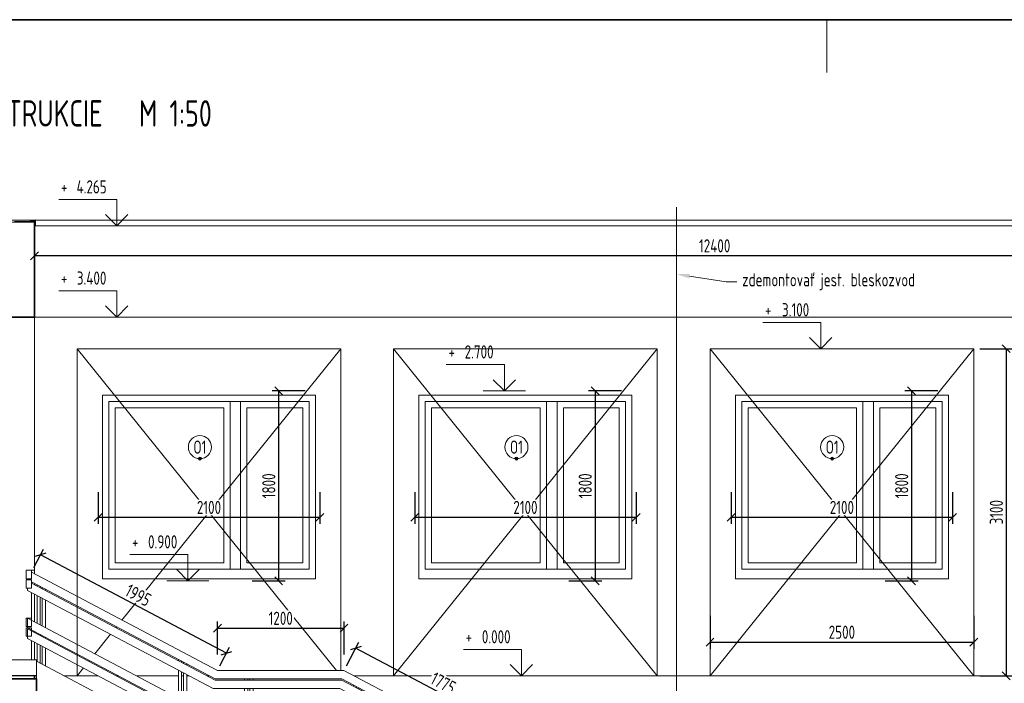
# Model space of a CAD drawing. Header units: inches. Extents: x -96941 to 10978768, y -673 to 1070890.
# Tile 13 of 256: x 22378 to 31712, y 56774 to 63065. Entities that reach past the tile are written whole.
import ezdxf
from ezdxf import colors
from ezdxf.entities.mleader import LeaderData, LeaderLine
from ezdxf.enums import TextEntityAlignment as Align
from ezdxf.math import Vec2, Vec3

# ---------------------------------------------------------------- set-up
doc = ezdxf.new("R2010")
doc.units = ezdxf.units.IN
doc.layers.get('Defpoints').update_dxf_attribs({"color": 6, "lineweight": 9})
for name, color, linetype, lineweight in [('!_A_01_TENKÁ', 8, 'Continuous', 13), ('!_A_02_HRUBÁ', 255, 'Continuous', 35), ('!_A_21_KÓTY', 3, 'Continuous', 9), ('!_A_22_PLAVÁK', 110, 'Continuous', 9), ('A-FLOR', 192, 'Continuous', 13), ('A-FLOR-HRAL', 11, 'Continuous', 18), ('A-GLAZ', 151, 'Continuous', 18), ('A-WALL', 113, 'Continuous', 18), ('S-STRS', 31, 'Continuous', 18)]:
    doc.layers.add(name, color=color, linetype=linetype, lineweight=lineweight)
doc.layers.add('!_A_51_BÚRACIE PRÁCE', color=40, linetype='Continuous', lineweight=13, true_color=0xffbf00)
doc.styles.add('Iso CP', font='isocp.shx', dxfattribs={"width": 0.8})
doc.dimstyles.new('1-50', dxfattribs={"dimscale": 50, "dimtxt": 2.5, "dimasz": 1.5, "dimexe": 1.25, "dimexo": 1, "dimtad": 1, "dimdec": 0, "dimrnd": 5, "dimdsep": 46, "dimtxsty": 'Iso CP', "dimblk1": 'OBLIQUE', "dimblk2": 'OBLIQUE', "dimsah": 1, "dimcen": 2.5, "dimclrt": 4, "dimadec": 0, "dimazin": 0, "dimtfac": 1, "dimtdec": 0, "dimtmove": 1, "dimatfit": 3, "dimldrblk": 'OBLIQUE', "dimfxl": 5, "dimfxlon": 1, "dimtfill": 1, "dimtolj": 1, "dimtzin": 0, "dimarcsym": 0})

# ---------------------------------------------------------------- blocks, each defined once
blk = doc.blocks.new('Zábradlí - Zábradlí-1527315-C-C B')
at = {"layer": 'A-FLOR-HRAL', "color": 7, "lineweight": 25}
for p, q in [((19175, 7420), (18940, 7415)), ((18977, 7405), (19126.2, 7405)), ((19126.2, 7405), (19138.8, 7414.2)), ((19138.8, 7414.2), (19171.6, 7414.9)), ((19171.6, 7378.9), (19165, 7380.6)), ((19165, 7378.6), (19175, 7365)), ((19171.6, 7414.9), (19171.6, 7378.9)), ((19175, 7365), (19175, 7420))]:
    blk.add_line(p, q, dxfattribs=at)
at = {"layer": 'A-FLOR-HRAL', "color": 250}
for p, q in [((19171.6, 7401.1), (18951.8, 7401.1)), ((19171.6, 7405), (19126.2, 7405)), ((19171.6, 7414.2), (19138.8, 7414.2)), ((31580, 7420), (19175, 7420)), ((31580, 7365), (19175, 7365))]:
    blk.add_line(p, q, dxfattribs=at)
blk = doc.blocks.new('Zábradlí 23 - Zábradlí 4-1788302-C-C B')
at = {"layer": 'A-FLOR-HRAL', "color": 40}
for p, q in [((19100, 4020), (19100, 4009.5)), ((20900, 3150), (19136.3, 4080.9)), ((19100, 3929.1), (19100, 3907.8)), ((19136.3, 3990.4), (20880.2, 3070)), ((20879.5, 3059.1), (19136.3, 3979.1)), ((19190.2, 3961.9), (19190.2, 3950.6)), ((19220.2, 3934.8), (19220.2, 3946.1)), ((19240.2, 3935.5), (19240.2, 3924.2)), ((19100, 3907.8), (20859.7, 2979.1)), ((19190.2, 3860.1), (19190.2, 3597.6)), ((19220.2, 3581.8), (19220.2, 3844.3)), ((19240.2, 3833.8), (19240.2, 3571.3)), ((19270.2, 3908.4), (19270.2, 3919.7)), ((19270.2, 3555.4), (19270.2, 3817.9)), ((19100, 3645.3), (19100, 3554.8)), ((20900, 2695.3), (19100, 3645.3)), ((19100, 3554.8), (20880.2, 2615.3)), ((19100, 3543.5), (19100, 3453.1)), ((20879.5, 2604.3), (19100, 3543.5)), ((19190.2, 3507.2), (19190.2, 3495.9)), ((19220.2, 3480), (19220.2, 3491.4)), ((19240.2, 3480.8), (19240.2, 3469.5)), ((19270.2, 3453.7), (19270.2, 3465)), ((19100, 3453.1), (20859.7, 2524.3)), ((19190.2, 3405.4), (19190.2, 3234.7)), ((19220.2, 3218.8), (19220.2, 3389.6)), ((19240.2, 3379), (19240.2, 3208.3)), ((19270.2, 3192.4), (19270.2, 3363.2)), ((20529.7, 3255), (20529.7, 3243.7)), ((20559.7, 3227.8), (20559.7, 3239.1)), ((20579.7, 3228.6), (20579.7, 3217.3)), ((20609.7, 3201.4), (20609.7, 3212.7)), ((20529.7, 3153.2), (20529.7, 2890.7)), ((20559.7, 2874.9), (20559.7, 3137.4)), ((20579.7, 3126.8), (20579.7, 2864.3)), ((20609.7, 2848.5), (20609.7, 3111)), ((22100, 3150), (20900, 3150)), ((23670.5, 2321.1), (22100, 3150)), ((22079.5, 3059.1), (20879.5, 3059.1)), ((20880.2, 3070), (22080.2, 3070)), ((21157.5, 3070), (21157.5, 3059.1)), ((21187.5, 3059.1), (21187.5, 3070)), ((21207.5, 3070), (21207.5, 3059.1)), ((21237.5, 3059.1), (21237.5, 3070)), ((23670.5, 2219.4), (22079.5, 3059.1)), ((22080.2, 3070), (23670.5, 2230.7)), ((22189.5, 3012.3), (22189.5, 3001)), ((22219.5, 2985.2), (22219.5, 2996.5)), ((20859.7, 2979.1), (22059.7, 2979.1)), ((21157.5, 2979.1), (21157.5, 2695.3)), ((21187.5, 2695.3), (21187.5, 2979.1)), ((21207.5, 2979.1), (21207.5, 2695.3)), ((21237.5, 2695.3), (21237.5, 2979.1)), ((22059.7, 2979.1), (23670.5, 2128.9)), ((22189.5, 2910.5), (22189.5, 2648)), ((22219.5, 2632.2), (22219.5, 2894.7)), ((22239.5, 2985.9), (22239.5, 2974.6)), ((22269.5, 2958.8), (22269.5, 2970.1)), ((20529.7, 2800.2), (20529.7, 2788.9)), ((22239.5, 2884.1), (22239.5, 2621.6)), ((22269.5, 2605.8), (22269.5, 2868.3)), ((20559.7, 2773.1), (20559.7, 2784.4)), ((20579.7, 2773.9), (20579.7, 2762.5)), ((20609.7, 2746.7), (20609.7, 2758)), ((20529.7, 2698.5), (20529.7, 2527.7)), ((20559.7, 2511.9), (20559.7, 2682.6)), ((20579.7, 2672.1), (20579.7, 2501.3)), ((20609.7, 2485.5), (20609.7, 2656.3)), ((20880.2, 2615.3), (22080.2, 2615.3)), ((22100, 2695.3), (20900, 2695.3)), ((21157.5, 2615.3), (21157.5, 2604.3)), ((21187.5, 2604.3), (21187.5, 2615.3)), ((21207.5, 2615.3), (21207.5, 2604.3)), ((21237.5, 2604.3), (21237.5, 2615.3)), ((22080.2, 2615.3), (23670.5, 1776)), ((23670.5, 1866.4), (22100, 2695.3)), ((20859.7, 2524.3), (22059.7, 2524.3)), ((22079.5, 2604.3), (20879.5, 2604.3)), ((21157.5, 2524.3), (21157.5, 2350)), ((21187.5, 2350), (21187.5, 2524.3)), ((21207.5, 2524.3), (21207.5, 2350)), ((21237.5, 2350), (21237.5, 2524.3)), ((22059.7, 2524.3), (23670.5, 1674.2)), ((23670.5, 1764.6), (22079.5, 2604.3)), ((22189.5, 2557.6), (22189.5, 2546.3)), ((22219.5, 2530.4), (22219.5, 2541.7)), ((22239.5, 2531.2), (22239.5, 2519.9)), ((22189.5, 2455.8), (22189.5, 2285)), ((22219.5, 2269.2), (22219.5, 2440)), ((22239.5, 2429.4), (22239.5, 2258.6)), ((22269.5, 2504), (22269.5, 2515.3)), ((22269.5, 2242.8), (22269.5, 2413.6)), ((23445.4, 2349.5), (23445.4, 2338.2)), ((23475.4, 2322.4), (23475.4, 2333.7)), ((23445.4, 2247.7), (23445.4, 1985.2)), ((23495.4, 2323.1), (23495.4, 2311.8)), ((23525.4, 2296), (23525.4, 2307.3)), ((23670.5, 2230.7), (23670.5, 2321.1)), ((23475.4, 1969.4), (23475.4, 2231.9)), ((23495.4, 2221.3), (23495.4, 1958.8)), ((23525.4, 1943), (23525.4, 2205.5)), ((23670.5, 2128.9), (23670.5, 2219.4)), ((23445.4, 1894.8), (23445.4, 1883.5)), ((23475.4, 1867.6), (23475.4, 1878.9)), ((23495.4, 1868.4), (23495.4, 1857.1)), ((23445.4, 1793), (23445.4, 1622.2)), ((23475.4, 1606.4), (23475.4, 1777.2)), ((23525.4, 1841.2), (23525.4, 1852.6)), ((23670.5, 1776), (23670.5, 1866.4)), ((23495.4, 1766.6), (23495.4, 1595.8)), ((23525.4, 1580), (23525.4, 1750.8)), ((23670.5, 1674.2), (23670.5, 1764.6))]:
    blk.add_line(p, q, dxfattribs=at)
blk = doc.blocks.new('Zábradlí 25 - Zábradlí 3-1789268-C-C B')
at = {"layer": 'A-FLOR-HRAL', "color": 40}
for p, q in [((19086.3, 4020), (19086.3, 4100)), ((19136.3, 4100), (19086.3, 4100)), ((19136.3, 4020), (19086.3, 4020)), ((19166.3, 4100), (19136.3, 4100)), ((19136.3, 4100), (19136.3, 4020)), ((19166.3, 4100), (19166.3, 4065)), ((19086.3, 3929.1), (19086.3, 4009.1)), ((19136.3, 4009.1), (19086.3, 4009.1)), ((19136.3, 3929.1), (19086.3, 3929.1)), ((19136.3, 4009.1), (19136.3, 3929.1)), ((19166.3, 3974.6), (19166.3, 3963.3)), ((19136.3, 3645.3), (19136.3, 3888.6)), ((19166.3, 3872.8), (19166.3, 3610.3)), ((19086.3, 3565.3), (19086.3, 3645.3)), ((19136.3, 3645.3), (19086.3, 3645.3)), ((19136.3, 3645.3), (19136.3, 3565.3)), ((19136.3, 3565.3), (19086.3, 3565.3)), ((19086.3, 3474.3), (19086.3, 3554.3)), ((19136.3, 3554.3), (19086.3, 3554.3)), ((19136.3, 3554.3), (19136.3, 3474.3)), ((19136.3, 3474.3), (19086.3, 3474.3)), ((19166.3, 3519.8), (19166.3, 3508.5)), ((19136.3, 3250), (19136.3, 3433.9)), ((19166.3, 3418.1), (19166.3, 3250))]:
    blk.add_line(p, q, dxfattribs=at)
blk = doc.blocks.new('rámik')
at = {"layer": '!_A_01_TENKÁ'}
blk.add_lwpolyline([(-10500, 20500), (-10500, 21000)], dxfattribs=at)
at = {"layer": '!_A_02_HRUBÁ'}
blk.add_lwpolyline([(-36750, 21000), (0, 21000), (0, 0), (-36750, 0)], close=True, dxfattribs=at)
blk = doc.blocks.new('*U1241')
at = {"linetype": 'Continuous'}
for p, q in [((8355, 3350), (7805, 3350)), ((8355, 3100), (8355, 3350)), ((8355, 3100), (8248.9, 3206.1)), ((8355, 3100), (8461.1, 3206.1)), ((8155, 3100), (8555, 3100))]:
    blk.add_line(p, q, dxfattribs=at)
at = {"color": 4, "linetype": 'Continuous', "style": 'Iso CP', "width": 0.8}
blk.add_text('+', height=125, dxfattribs=at).set_placement((7856.3, 3469.4), align=Align.MIDDLE_CENTER)
at = {"color": 4, "linetype": 'Continuous', "style": 'Iso CP', "width": 0.8, "flags": 8}
blk.add_attdef('VYSKKOT', text='', height=125, dxfattribs=at).set_placement((8116.2, 3469.4), align=Align.MIDDLE_CENTER)
blk = doc.blocks.new('*U1235')
at = {"linetype": 'Continuous'}
for p, q in [((1681.2, 4515), (1131.2, 4515)), ((1681.2, 4265), (1681.2, 4515)), ((1681.2, 4265), (1575.1, 4371.1)), ((1681.2, 4265), (1787.3, 4371.1)), ((1481.2, 4265), (1881.2, 4265))]:
    blk.add_line(p, q, dxfattribs=at)
at = {"color": 4, "linetype": 'Continuous', "style": 'Iso CP', "width": 0.8}
blk.add_text('+', height=125, dxfattribs=at).set_placement((1182.5, 4634.4), align=Align.MIDDLE_CENTER)
at = {"color": 4, "linetype": 'Continuous', "style": 'Iso CP', "width": 0.8, "flags": 8}
blk.add_attdef('VYSKKOT', text='', height=125, dxfattribs=at).set_placement((1442.4, 4634.4), align=Align.MIDDLE_CENTER)
blk = doc.blocks.new('*U1233')
at = {"linetype": 'Continuous'}
for p, q in [((5355, 2950), (4805, 2950)), ((5355, 2700), (5355, 2950)), ((5355, 2700), (5248.9, 2806.1)), ((5355, 2700), (5461.1, 2806.1)), ((5155, 2700), (5555, 2700))]:
    blk.add_line(p, q, dxfattribs=at)
at = {"color": 4, "linetype": 'Continuous', "style": 'Iso CP', "width": 0.8}
blk.add_text('+', height=125, dxfattribs=at).set_placement((4856.3, 3069.4), align=Align.MIDDLE_CENTER)
at = {"color": 4, "linetype": 'Continuous', "style": 'Iso CP', "width": 0.8, "flags": 8}
blk.add_attdef('VYSKKOT', text='', height=125, dxfattribs=at).set_placement((5116.2, 3069.4), align=Align.MIDDLE_CENTER)
blk = doc.blocks.new('*U1229')
at = {"linetype": 'Continuous'}
for p, q in [((2355, 1150), (1805, 1150)), ((2355, 900), (2355, 1150)), ((2355, 900), (2248.9, 1006.1)), ((2355, 900), (2461.1, 1006.1)), ((2155, 900), (2555, 900))]:
    blk.add_line(p, q, dxfattribs=at)
at = {"color": 4, "linetype": 'Continuous', "style": 'Iso CP', "width": 0.8}
blk.add_text('+', height=125, dxfattribs=at).set_placement((1856.3, 1269.4), align=Align.MIDDLE_CENTER)
at = {"color": 4, "linetype": 'Continuous', "style": 'Iso CP', "width": 0.8, "flags": 8}
blk.add_attdef('VYSKKOT', text='', height=125, dxfattribs=at).set_placement((2116.2, 1269.4), align=Align.MIDDLE_CENTER)
blk = doc.blocks.new('*U1227')
at = {"linetype": 'Continuous'}
for p, q in [((5516.8, 250), (4966.8, 250)), ((5516.8, 0), (5516.8, 250)), ((5516.8, 0), (5410.8, 106.1)), ((5516.8, 0), (5622.9, 106.1)), ((5316.8, 0), (5716.8, 0))]:
    blk.add_line(p, q, dxfattribs=at)
at = {"color": 4, "linetype": 'Continuous', "style": 'Iso CP', "width": 0.8}
blk.add_text('+', height=125, dxfattribs=at).set_placement((5018.2, 369.4), align=Align.MIDDLE_CENTER)
at = {"color": 4, "linetype": 'Continuous', "style": 'Iso CP', "width": 0.8, "flags": 8}
blk.add_attdef('VYSKKOT', text='', height=125, dxfattribs=at).set_placement((5278, 369.4), align=Align.MIDDLE_CENTER)
blk = doc.blocks.new('*U1225')
at = {"linetype": 'Continuous'}
for p, q in [((1681.2, 3650), (1131.2, 3650)), ((1681.2, 3400), (1681.2, 3650)), ((1681.2, 3400), (1575.1, 3506.1)), ((1681.2, 3400), (1787.3, 3506.1)), ((1481.2, 3400), (1881.2, 3400))]:
    blk.add_line(p, q, dxfattribs=at)
at = {"color": 4, "linetype": 'Continuous', "style": 'Iso CP', "width": 0.8}
blk.add_text('+', height=125, dxfattribs=at).set_placement((1182.5, 3769.4), align=Align.MIDDLE_CENTER)
at = {"color": 4, "linetype": 'Continuous', "style": 'Iso CP', "width": 0.8, "flags": 8}
blk.add_attdef('VYSKKOT', text='', height=125, dxfattribs=at).set_placement((1442.4, 3769.4), align=Align.MIDDLE_CENTER)
blk = doc.blocks.new('_Oblique')
at = {"color": 0, "linetype": 'ByBlock', "lineweight": -2}
blk.add_line((-0.5, -0.5), (0.5, 0.5), dxfattribs=at)
blk = doc.blocks.new('*D1244')
at = {"layer": '!_A_21_KÓTY', "color": 0, "lineweight": -2, "transparency": 16777216}
for p, q in [((22517.4, 60577.5), (22517.4, 60890)), ((34917.4, 60577.5), (34917.4, 60890)), ((34917.4, 60827.5), (22517.4, 60827.5))]:
    blk.add_line(p, q, dxfattribs=at)
at = {"layer": 'Defpoints', "color": 0, "transparency": 16777216}
for p in [(22517.4, 60827.5), (22517.4, 60246.2), (34917.4, 60246.2)]:
    blk.add_point(p, dxfattribs=at)
at = {"layer": '!_A_21_KÓTY', "color": 0, "lineweight": -2, "transparency": 16777216, "xscale": 75, "yscale": 75, "zscale": 75, "rotation": 180}
blk.add_blockref('_Oblique', (22517.4, 60827.5), dxfattribs=at)
at = {"layer": '!_A_21_KÓTY', "color": 0, "lineweight": -2, "transparency": 16777216, "xscale": 75, "yscale": 75, "zscale": 75}
blk.add_blockref('_Oblique', (34917.4, 60827.5), dxfattribs=at)
at = {"layer": '!_A_21_KÓTY', "color": 4, "transparency": 16777216, "insert": (28966.3, 60921.3), "char_height": 125, "attachment_point": 5, "style": 'Iso CP', "bg_fill": 3, "box_fill_scale": 1.1, "bg_fill_color": 256, "bg_fill_true_color": 13158600, "bg_fill_transparency": 0}
blk.add_mtext('\\A1;12400', dxfattribs=at)
blk = doc.blocks.new('*D1245')
at = {"layer": '!_A_21_KÓTY', "color": 0, "lineweight": -2, "transparency": 16777216}
for p, q in [((31480.7, 59946.2), (31793.2, 59946.2)), ((31730.7, 59946.2), (31730.7, 56846.2)), ((31480.7, 56846.2), (31793.2, 56846.2))]:
    blk.add_line(p, q, dxfattribs=at)
at = {"layer": 'Defpoints', "color": 0, "transparency": 16777216}
for p in [(28922.4, 59946.2), (28922.4, 56846.2), (31730.7, 56846.2)]:
    blk.add_point(p, dxfattribs=at)
at = {"layer": '!_A_21_KÓTY', "color": 0, "lineweight": -2, "transparency": 16777216, "xscale": 75, "yscale": 75, "zscale": 75}
for p, rotation in [((31730.7, 59946.2), 90), ((31730.7, 56846.2), 270)]:
    blk.add_blockref('_Oblique', p, dxfattribs=dict(at, rotation=rotation))
at = {"layer": '!_A_21_KÓTY', "color": 4, "transparency": 16777216, "insert": (31636.9, 58396.2), "char_height": 125, "attachment_point": 5, "rotation": 90, "style": 'Iso CP', "bg_fill": 3, "box_fill_scale": 1.1, "bg_fill_color": 256, "bg_fill_true_color": 13158600, "bg_fill_transparency": 0}
blk.add_mtext('\\A1;3100', dxfattribs=at)
blk = doc.blocks.new('*D1246')
at = {"layer": '!_A_21_KÓTY', "color": 0, "lineweight": -2, "transparency": 16777216}
for p, q in [((28922.4, 57415.2), (28922.4, 57102.7)), ((31422.4, 57415.2), (31422.4, 57102.7)), ((28922.4, 57165.2), (31422.4, 57165.2))]:
    blk.add_line(p, q, dxfattribs=at)
at = {"layer": 'Defpoints', "color": 0, "transparency": 16777216}
for p in [(28922.4, 59946.2), (31422.4, 59946.2), (31422.4, 57165.2)]:
    blk.add_point(p, dxfattribs=at)
at = {"layer": '!_A_21_KÓTY', "color": 0, "lineweight": -2, "transparency": 16777216, "xscale": 75, "yscale": 75, "zscale": 75, "rotation": 180}
blk.add_blockref('_Oblique', (28922.4, 57165.2), dxfattribs=at)
at = {"layer": '!_A_21_KÓTY', "color": 0, "lineweight": -2, "transparency": 16777216, "xscale": 75, "yscale": 75, "zscale": 75}
blk.add_blockref('_Oblique', (31422.4, 57165.2), dxfattribs=at)
at = {"layer": '!_A_21_KÓTY', "color": 4, "transparency": 16777216, "insert": (30172.4, 57258.9), "char_height": 125, "attachment_point": 5, "style": 'Iso CP', "bg_fill": 3, "box_fill_scale": 1.1, "bg_fill_color": 256, "bg_fill_true_color": 13158600, "bg_fill_transparency": 0}
blk.add_mtext('\\A1;2500', dxfattribs=at)
blk = doc.blocks.new('*D1599')
at = {"layer": '!_A_21_KÓTY', "color": 0, "lineweight": -2, "transparency": 16777216}
for p, q in [((23122.4, 58586.2), (23122.4, 58285.5)), ((25222.4, 58586.2), (25222.4, 58285.5)), ((23122.4, 58348), (25222.4, 58348))]:
    blk.add_line(p, q, dxfattribs=at)
at = {"layer": 'Defpoints', "color": 0, "transparency": 16777216}
for p in [(23122.4, 58636.2), (25222.4, 58636.2), (25222.4, 58348)]:
    blk.add_point(p, dxfattribs=at)
at = {"layer": '!_A_21_KÓTY', "color": 0, "lineweight": -2, "transparency": 16777216, "xscale": 75, "yscale": 75, "zscale": 75, "rotation": 180}
blk.add_blockref('_Oblique', (23122.4, 58348), dxfattribs=at)
at = {"layer": '!_A_21_KÓTY', "color": 0, "lineweight": -2, "transparency": 16777216, "xscale": 75, "yscale": 75, "zscale": 75}
blk.add_blockref('_Oblique', (25222.4, 58348), dxfattribs=at)
at = {"layer": '!_A_21_KÓTY', "color": 4, "transparency": 16777216, "insert": (24172.4, 58441.7), "char_height": 125, "attachment_point": 5, "style": 'Iso CP', "bg_fill": 3, "box_fill_scale": 1.1, "bg_fill_color": 256, "bg_fill_true_color": 13158600, "bg_fill_transparency": 0}
blk.add_mtext('\\A1;2100', dxfattribs=at)
blk = doc.blocks.new('*D1600')
at = {"layer": '!_A_21_KÓTY', "color": 0, "lineweight": -2, "transparency": 16777216}
for p, q in [((25083, 59546.2), (24770.5, 59546.2)), ((24833, 59546.2), (24833, 57746.2)), ((24583, 57746.2), (24895.5, 57746.2))]:
    blk.add_line(p, q, dxfattribs=at)
at = {"layer": 'Defpoints', "color": 0, "transparency": 16777216}
for p in [(26772.4, 59546.2), (24172.4, 57746.2), (24833, 57746.2)]:
    blk.add_point(p, dxfattribs=at)
at = {"layer": '!_A_21_KÓTY', "color": 0, "lineweight": -2, "transparency": 16777216, "xscale": 75, "yscale": 75, "zscale": 75}
for p, rotation in [((24833, 59546.2), 90), ((24833, 57746.2), 270)]:
    blk.add_blockref('_Oblique', p, dxfattribs=dict(at, rotation=rotation))
at = {"layer": '!_A_21_KÓTY', "color": 4, "transparency": 16777216, "insert": (24739.3, 58646.2), "char_height": 125, "attachment_point": 5, "rotation": 90, "style": 'Iso CP', "bg_fill": 3, "box_fill_scale": 1.1, "bg_fill_color": 256, "bg_fill_true_color": 13158600, "bg_fill_transparency": 0}
blk.add_mtext('\\A1;1800', dxfattribs=at)
blk = doc.blocks.new('*D1601')
at = {"layer": '!_A_21_KÓTY', "color": 0, "lineweight": -2, "transparency": 16777216}
for p, q in [((26122.4, 58586.2), (26122.4, 58285.5)), ((28222.4, 58586.2), (28222.4, 58285.5)), ((26122.4, 58348), (28222.4, 58348))]:
    blk.add_line(p, q, dxfattribs=at)
at = {"layer": 'Defpoints', "color": 0, "transparency": 16777216}
for p in [(26122.4, 58636.2), (28222.4, 58636.2), (28222.4, 58348)]:
    blk.add_point(p, dxfattribs=at)
at = {"layer": '!_A_21_KÓTY', "color": 0, "lineweight": -2, "transparency": 16777216, "xscale": 75, "yscale": 75, "zscale": 75, "rotation": 180}
blk.add_blockref('_Oblique', (26122.4, 58348), dxfattribs=at)
at = {"layer": '!_A_21_KÓTY', "color": 0, "lineweight": -2, "transparency": 16777216, "xscale": 75, "yscale": 75, "zscale": 75}
blk.add_blockref('_Oblique', (28222.4, 58348), dxfattribs=at)
at = {"layer": '!_A_21_KÓTY', "color": 4, "transparency": 16777216, "insert": (27172.4, 58441.7), "char_height": 125, "attachment_point": 5, "style": 'Iso CP', "bg_fill": 3, "box_fill_scale": 1.1, "bg_fill_color": 256, "bg_fill_true_color": 13158600, "bg_fill_transparency": 0}
blk.add_mtext('\\A1;2100', dxfattribs=at)
blk = doc.blocks.new('*D1602')
at = {"layer": '!_A_21_KÓTY', "color": 0, "lineweight": -2, "transparency": 16777216}
for p, q in [((28083, 59546.2), (27770.5, 59546.2)), ((27833, 59546.2), (27833, 57746.2)), ((27583, 57746.2), (27895.5, 57746.2))]:
    blk.add_line(p, q, dxfattribs=at)
at = {"layer": 'Defpoints', "color": 0, "transparency": 16777216}
for p in [(29772.4, 59546.2), (27172.4, 57746.2), (27833, 57746.2)]:
    blk.add_point(p, dxfattribs=at)
at = {"layer": '!_A_21_KÓTY', "color": 0, "lineweight": -2, "transparency": 16777216, "xscale": 75, "yscale": 75, "zscale": 75}
for p, rotation in [((27833, 59546.2), 90), ((27833, 57746.2), 270)]:
    blk.add_blockref('_Oblique', p, dxfattribs=dict(at, rotation=rotation))
at = {"layer": '!_A_21_KÓTY', "color": 4, "transparency": 16777216, "insert": (27739.3, 58646.2), "char_height": 125, "attachment_point": 5, "rotation": 90, "style": 'Iso CP', "bg_fill": 3, "box_fill_scale": 1.1, "bg_fill_color": 256, "bg_fill_true_color": 13158600, "bg_fill_transparency": 0}
blk.add_mtext('\\A1;1800', dxfattribs=at)
blk = doc.blocks.new('*D1603')
at = {"layer": '!_A_21_KÓTY', "color": 0, "lineweight": -2, "transparency": 16777216}
for p, q in [((29122.4, 58586.2), (29122.4, 58285.5)), ((31222.4, 58586.2), (31222.4, 58285.5)), ((29122.4, 58348), (31222.4, 58348))]:
    blk.add_line(p, q, dxfattribs=at)
at = {"layer": 'Defpoints', "color": 0, "transparency": 16777216}
for p in [(29122.4, 58636.2), (31222.4, 58636.2), (31222.4, 58348)]:
    blk.add_point(p, dxfattribs=at)
at = {"layer": '!_A_21_KÓTY', "color": 0, "lineweight": -2, "transparency": 16777216, "xscale": 75, "yscale": 75, "zscale": 75, "rotation": 180}
blk.add_blockref('_Oblique', (29122.4, 58348), dxfattribs=at)
at = {"layer": '!_A_21_KÓTY', "color": 0, "lineweight": -2, "transparency": 16777216, "xscale": 75, "yscale": 75, "zscale": 75}
blk.add_blockref('_Oblique', (31222.4, 58348), dxfattribs=at)
at = {"layer": '!_A_21_KÓTY', "color": 4, "transparency": 16777216, "insert": (30172.4, 58441.7), "char_height": 125, "attachment_point": 5, "style": 'Iso CP', "bg_fill": 3, "box_fill_scale": 1.1, "bg_fill_color": 256, "bg_fill_true_color": 13158600, "bg_fill_transparency": 0}
blk.add_mtext('\\A1;2100', dxfattribs=at)
blk = doc.blocks.new('*D1604')
at = {"layer": '!_A_21_KÓTY', "color": 0, "lineweight": -2, "transparency": 16777216}
for p, q in [((31083, 59546.2), (30770.5, 59546.2)), ((30833, 59546.2), (30833, 57746.2)), ((30583, 57746.2), (30895.5, 57746.2))]:
    blk.add_line(p, q, dxfattribs=at)
at = {"layer": 'Defpoints', "color": 0, "transparency": 16777216}
for p in [(32772.4, 59546.2), (30172.4, 57746.2), (30833, 57746.2)]:
    blk.add_point(p, dxfattribs=at)
at = {"layer": '!_A_21_KÓTY', "color": 0, "lineweight": -2, "transparency": 16777216, "xscale": 75, "yscale": 75, "zscale": 75}
for p, rotation in [((30833, 59546.2), 90), ((30833, 57746.2), 270)]:
    blk.add_blockref('_Oblique', p, dxfattribs=dict(at, rotation=rotation))
at = {"layer": '!_A_21_KÓTY', "color": 4, "transparency": 16777216, "insert": (30739.3, 58646.2), "char_height": 125, "attachment_point": 5, "rotation": 90, "style": 'Iso CP', "bg_fill": 3, "box_fill_scale": 1.1, "bg_fill_color": 256, "bg_fill_true_color": 13158600, "bg_fill_transparency": 0}
blk.add_mtext('\\A1;1800', dxfattribs=at)
blk = doc.blocks.new('*D1639')
at = {"layer": '!_A_21_KÓTY', "color": 0, "lineweight": -2, "transparency": 16777216}
for p, q in [((22512, 57871.3), (22604.8, 58047.2)), ((24339.4, 57061), (22575.6, 57991.9)), ((24275.7, 56940.4), (24368.5, 57116.3))]:
    blk.add_line(p, q, dxfattribs=at)
at = {"layer": 'Defpoints', "color": 0, "transparency": 16777216}
for p in [(22575.6, 57991.9), (22488.6, 57827), (24252.4, 56896.2)]:
    blk.add_point(p, dxfattribs=at)
at = {"layer": '!_A_21_KÓTY', "color": 0, "lineweight": -2, "transparency": 16777216, "xscale": 75, "yscale": 75, "zscale": 75}
for p, rotation in [((22575.6, 57991.9), 152.1759036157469), ((24339.4, 57061), 332.1759036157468)]:
    blk.add_blockref('_Oblique', p, dxfattribs=dict(at, rotation=rotation))
at = {"layer": '!_A_21_KÓTY', "color": 4, "transparency": 16777216, "insert": (23501.3, 57609.4), "char_height": 125, "attachment_point": 5, "rotation": 332.1759, "style": 'Iso CP', "bg_fill": 3, "box_fill_scale": 1.1, "bg_fill_color": 256, "bg_fill_true_color": 13158600, "bg_fill_transparency": 0}
blk.add_mtext('\\A1;1995', dxfattribs=at)
blk = doc.blocks.new('*D1640')
at = {"layer": '!_A_21_KÓTY', "color": 0, "lineweight": -2, "transparency": 16777216}
for p, q in [((24252.4, 57047.1), (24252.4, 57359.6)), ((25452.4, 57047.1), (25452.4, 57359.6)), ((24252.4, 57297.1), (25452.4, 57297.1))]:
    blk.add_line(p, q, dxfattribs=at)
at = {"layer": 'Defpoints', "color": 0, "transparency": 16777216}
for p in [(25452.4, 57297.1), (24252.4, 56896.2), (25452.4, 56896.2)]:
    blk.add_point(p, dxfattribs=at)
at = {"layer": '!_A_21_KÓTY', "color": 0, "lineweight": -2, "transparency": 16777216, "xscale": 75, "yscale": 75, "zscale": 75, "rotation": 180}
blk.add_blockref('_Oblique', (24252.4, 57297.1), dxfattribs=at)
at = {"layer": '!_A_21_KÓTY', "color": 0, "lineweight": -2, "transparency": 16777216, "xscale": 75, "yscale": 75, "zscale": 75}
blk.add_blockref('_Oblique', (25452.4, 57297.1), dxfattribs=at)
at = {"layer": '!_A_21_KÓTY', "color": 4, "transparency": 16777216, "insert": (24852.4, 57390.9), "char_height": 125, "attachment_point": 5, "style": 'Iso CP', "bg_fill": 3, "box_fill_scale": 1.1, "bg_fill_color": 256, "bg_fill_true_color": 13158600, "bg_fill_transparency": 0}
blk.add_mtext('\\A1;1200', dxfattribs=at)
blk = doc.blocks.new('*D1641')
at = {"layer": '!_A_21_KÓTY', "color": 0, "lineweight": -2, "transparency": 16777216}
for p, q in [((25475.7, 56940.4), (25593.3, 57163.2)), ((25564.2, 57107.9), (27134.6, 56279.1)), ((27046.2, 56111.5), (27163.8, 56334.4))]:
    blk.add_line(p, q, dxfattribs=at)
at = {"layer": 'Defpoints', "color": 0, "transparency": 16777216}
for p in [(25452.4, 56896.2), (27134.6, 56279.1), (27022.9, 56067.3)]:
    blk.add_point(p, dxfattribs=at)
at = {"layer": '!_A_21_KÓTY', "color": 0, "lineweight": -2, "transparency": 16777216, "xscale": 75, "yscale": 75, "zscale": 75}
for p, rotation in [((25564.2, 57107.9), 152.1759036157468), ((27134.6, 56279.1), 332.1759036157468)]:
    blk.add_blockref('_Oblique', p, dxfattribs=dict(at, rotation=rotation))
at = {"layer": '!_A_21_KÓTY', "color": 4, "transparency": 16777216, "insert": (26393.2, 56776.4), "char_height": 125, "attachment_point": 5, "rotation": 332.1759, "style": 'Iso CP', "bg_fill": 3, "box_fill_scale": 1.1, "bg_fill_color": 256, "bg_fill_true_color": 13158600, "bg_fill_transparency": 0}
blk.add_mtext('\\A1;1775', dxfattribs=at)
blk = doc.blocks.new('*U1642')
blk.add_hatch(color=256).paths.add_polyline_path([(14.1, 0, 1), (-14.1, 0, 1)])
blk.add_line((0, 0), (0, 14.1))
for centre, radius in [((0, 109.2), 109.2), ((0, 0), 14.1)]:
    blk.add_circle(centre, radius)
at = {"color": 4, "style": 'Iso CP', "width": 0.8}
blk.add_attdef('HODNOTA', text='', height=125, dxfattribs=at).set_placement((0, 109.2), align=Align.MIDDLE_CENTER)

msp = doc.modelspace()

# ---------------------------------------------------------------- linework, layer by layer
at = {"layer": '!_A_01_TENKÁ'}
msp.add_line((22517.359, 61146.175), (22317.359, 61146.175), dxfattribs=at)
at = {"layer": '!_A_02_HRUBÁ'}
for p, q in [((22517.359, 60246.175), (22517.359, 61146.175)), ((18721.173, 60246.175), (22517.359, 60246.175)), ((22537.359, 56816.175), (18721.173, 56816.175)), ((22537.359, 56581.175), (22537.359, 56816.175))]:
    msp.add_line(p, q, dxfattribs=at)
at = {"layer": '!_A_51_BÚRACIE PRÁCE'}
for points in [[(34917.359, 60246.175), (22517.359, 60246.175)], [(22517.359, 60246.175), (22517.359, 57846.175)], [(22922.359, 56846.175), (22922.359, 59946.175)], [(25422.359, 59946.175), (22922.359, 59946.175)], [(22922.359, 59946.175), (25380.068, 56896.175)], [(23347.72, 57373.623), (25422.359, 59946.175)], [(25422.359, 59946.175), (25422.359, 56896.175)], [(25922.359, 59946.175), (25922.359, 56846.175)], [(28422.359, 59946.175), (25922.359, 59946.175)], [(25922.359, 56846.175), (28422.359, 59946.175)], [(25922.359, 59946.175), (28422.359, 56846.175)], [(28422.359, 59946.175), (28422.359, 56846.175)], [(28922.359, 56846.175), (28922.359, 59946.175), (31422.359, 59946.175)], [(28922.359, 56846.175), (31422.359, 59946.175)], [(28922.359, 59946.175), (31422.359, 56846.175)], [(31422.359, 59946.175), (31422.359, 56846.175)], [(23090.492, 57054.66), (23238.982, 57238.788)], [(23290.153, 57302.24), (23296.549, 57310.171)], [(23032.925, 56983.276), (23039.321, 56991.208)], [(22922.359, 56846.175), (22981.754, 56919.825)]]:
    msp.add_lwpolyline(points, dxfattribs=at)
at = {"layer": 'A-FLOR'}
msp.add_line((34927.359, 60246.175), (22517.359, 60246.175), dxfattribs=at)
at = {"layer": 'A-FLOR', "color": 7, "lineweight": 25}
for p, q in [((22537.359, 56846.175), (19082.359, 56846.175)), ((22537.359, 56816.175), (22537.359, 56846.175))]:
    msp.add_line(p, q, dxfattribs=at)
at = {"layer": 'A-GLAZ', "color": 40, "true_color": 0xffbf00}
for p, q in [((23222.359, 57856.175), (23222.359, 59446.175)), ((24372.359, 59446.175), (23222.359, 59446.175)), ((23222.359, 57856.175), (23222.359, 59446.175)), ((23222.359, 59446.175), (25122.359, 59446.175)), ((23282.359, 59386.175), (23282.359, 57916.175)), ((23282.359, 59386.175), (24312.359, 59386.175)), ((24312.359, 57916.175), (24312.359, 59386.175)), ((24372.359, 59446.175), (24372.359, 57856.175)), ((24472.359, 59446.175), (24372.359, 59446.175)), ((24372.359, 59446.175), (24372.359, 57856.175)), ((24472.359, 57856.175), (24472.359, 59446.175)), ((25122.359, 59446.175), (24472.359, 59446.175)), ((24472.359, 57856.175), (24472.359, 59446.175)), ((24532.359, 59386.175), (24532.359, 57916.175)), ((24532.359, 59386.175), (25062.359, 59386.175)), ((25062.359, 57916.175), (25062.359, 59386.175)), ((25122.359, 59446.175), (25122.359, 57856.175)), ((25122.359, 59446.175), (25122.359, 57856.175)), ((26222.359, 57856.175), (26222.359, 59446.175)), ((27372.359, 59446.175), (26222.359, 59446.175)), ((26222.359, 57856.175), (26222.359, 59446.175)), ((26222.359, 59446.175), (28122.359, 59446.175)), ((26282.359, 59386.175), (26282.359, 57916.175)), ((26282.359, 59386.175), (27312.359, 59386.175)), ((27312.359, 57916.175), (27312.359, 59386.175)), ((27372.359, 59446.175), (27372.359, 57856.175)), ((27472.359, 59446.175), (27372.359, 59446.175)), ((27372.359, 59446.175), (27372.359, 57856.175)), ((27472.359, 57856.175), (27472.359, 59446.175)), ((28122.359, 59446.175), (27472.359, 59446.175)), ((27472.359, 57856.175), (27472.359, 59446.175)), ((27532.359, 59386.175), (27532.359, 57916.175)), ((27532.359, 59386.175), (28062.359, 59386.175)), ((28062.359, 57916.175), (28062.359, 59386.175)), ((28122.359, 59446.175), (28122.359, 57856.175)), ((28122.359, 59446.175), (28122.359, 57856.175)), ((29222.359, 57856.175), (29222.359, 59446.175)), ((30372.359, 59446.175), (29222.359, 59446.175)), ((29222.359, 57856.175), (29222.359, 59446.175)), ((29222.359, 59446.175), (31122.359, 59446.175)), ((29282.359, 59386.175), (29282.359, 57916.175)), ((29282.359, 59386.175), (30312.359, 59386.175)), ((30312.359, 57916.175), (30312.359, 59386.175)), ((30372.359, 59446.175), (30372.359, 57856.175)), ((30472.359, 59446.175), (30372.359, 59446.175)), ((30372.359, 59446.175), (30372.359, 57856.175)), ((30472.359, 57856.175), (30472.359, 59446.175)), ((31122.359, 59446.175), (30472.359, 59446.175)), ((30472.359, 57856.175), (30472.359, 59446.175)), ((30532.359, 59386.175), (30532.359, 57916.175)), ((30532.359, 59386.175), (31062.359, 59386.175)), ((31062.359, 57916.175), (31062.359, 59386.175)), ((31122.359, 59446.175), (31122.359, 57856.175)), ((31122.359, 59446.175), (31122.359, 57856.175)), ((23282.359, 57916.175), (24312.359, 57916.175)), ((24532.359, 57916.175), (25062.359, 57916.175)), ((26282.359, 57916.175), (27312.359, 57916.175)), ((27532.359, 57916.175), (28062.359, 57916.175)), ((29282.359, 57916.175), (30312.359, 57916.175)), ((30532.359, 57916.175), (31062.359, 57916.175)), ((24372.359, 57856.175), (23222.359, 57856.175)), ((25122.359, 57856.175), (23222.359, 57856.175)), ((24372.359, 57856.175), (24472.359, 57856.175)), ((25122.359, 57856.175), (24472.359, 57856.175)), ((27372.359, 57856.175), (26222.359, 57856.175)), ((28122.359, 57856.175), (26222.359, 57856.175)), ((27372.359, 57856.175), (27472.359, 57856.175)), ((28122.359, 57856.175), (27472.359, 57856.175)), ((30372.359, 57856.175), (29222.359, 57856.175)), ((31122.359, 57856.175), (29222.359, 57856.175)), ((30372.359, 57856.175), (30472.359, 57856.175)), ((31122.359, 57856.175), (30472.359, 57856.175))]:
    msp.add_line(p, q, dxfattribs=at)
at = {"layer": 'A-WALL'}
for p, q in [((22523.947, 61146.175), (22517.359, 61146.175)), ((23314.121, 56846.175), (23292.696, 56846.175)), ((23932.085, 56846.175), (23912.085, 56846.175)), ((23982.882, 56846.175), (23962.085, 56846.175)), ((24175.701, 56846.175), (24154.276, 56846.175))]:
    msp.add_line(p, q, dxfattribs=at)
at = {"layer": 'A-WALL', "color": 40, "true_color": 0xffbf00}
for p, q in [((23162.359, 59506.175), (25182.359, 59506.175)), ((23162.359, 57766.175), (23162.359, 59506.175)), ((25182.359, 59506.175), (25182.359, 57766.175)), ((26162.359, 59506.175), (28182.359, 59506.175)), ((26162.359, 57766.175), (26162.359, 59506.175)), ((28182.359, 59506.175), (28182.359, 57766.175)), ((29162.359, 59506.175), (31182.359, 59506.175)), ((29162.359, 57766.175), (29162.359, 59506.175)), ((31182.359, 59506.175), (31182.359, 57766.175)), ((25182.359, 57766.175), (23162.359, 57766.175)), ((28182.359, 57766.175), (26162.359, 57766.175)), ((31182.359, 57766.175), (29162.359, 57766.175)), ((22537.359, 56996.175), (22257.359, 56996.175)), ((22537.359, 56996.175), (22537.359, 56846.175)), ((23121.301, 56846.175), (22797.737, 56846.175)), ((23882.085, 56846.175), (23485.515, 56846.175)), ((25547.121, 56846.175), (34927.359, 56846.175))]:
    msp.add_line(p, q, dxfattribs=at)
at = {"layer": 'A-WALL', "color": 7, "lineweight": 25}
msp.add_line((22517.359, 56816.175), (22517.359, 56846.175), dxfattribs=at)
at = {"layer": 'S-STRS', "color": 40, "linetype": 'Continuous', "lineweight": 18, "true_color": 0xffbf00}
for p, q in [((22537.359, 56846.175), (22537.359, 56983.597)), ((22537.359, 56983.597), (24218.79, 56096.175))]:
    msp.add_line(p, q, dxfattribs=at)

# ---------------------------------------------------------------- block references
at = {"layer": '!_A_01_TENKÁ'}
msp.add_blockref('rámik', (40530.377, 42064.999), dxfattribs=at)
at = {"layer": '!_A_22_PLAVÁK'}
for name, values in [('*U1235', {'VYSKKOT': '4.265'}), ('*U1225', {'VYSKKOT': '3.400'}), ('*U1241', {'VYSKKOT': '3.100'}), ('*U1233', {'VYSKKOT': '2.700'}), ('*U1229', {'VYSKKOT': '0.900'}), ('*U1227', {'VYSKKOT': '0.000'})]:
    msp.add_blockref(name, (21617.359, 56846.175), dxfattribs=at).add_auto_attribs(values)
at = {"layer": 'A-FLOR-HRAL'}
msp.add_blockref('Zábradlí - Zábradlí-1527315-C-C B', (3352.359, 53746.175), dxfattribs=at)
at = {"layer": 'A-FLOR-HRAL', "color": 40, "true_color": 0xffbf00}
for name in ['Zábradlí 25 - Zábradlí 3-1789268-C-C B', 'Zábradlí 23 - Zábradlí 4-1788302-C-C B']:
    msp.add_blockref(name, (3352.359, 53746.175), dxfattribs=at)

# ---------------------------------------------------------------- texts
at = {"layer": '!_A_01_TENKÁ', "insert": (18568.043, 62301.598), "char_height": 250, "attachment_point": 1, "style": 'Iso CP'}
msp.add_mtext_dynamic_manual_height_columns('ČELNÝ POHĽAD - BÚRANÉ KONŠTRUKCIE   M 1:50 ', width=5913.94469, gutter_width=1, heights=[0], dxfattribs=at)

# ---------------------------------------------------------------- next in the draw order: dimensions: what is measured, and where the dimension line sits
at = {"layer": '!_A_21_KÓTY'}
dim = msp.add_linear_dim(base=(22517.359, 60827.495), p1=(34917.359, 60246.175), p2=(22517.359, 60246.175), dimstyle='1-50', dxfattribs=at)
dim.commit()
dim.dimension.update_dxf_attribs({"geometry": '*D1244', "text_midpoint": (28966.306, 60827.495), "dimtype": 160})
dim = msp.add_linear_dim(base=(31730.673, 56846.175), p1=(28922.359, 59946.175), p2=(28922.359, 56846.175), angle=90, dimstyle='1-50', dxfattribs=at)
dim.commit()
dim.dimension.update_dxf_attribs({"geometry": '*D1245', "text_midpoint": (31636.923, 58396.175)})
dim = msp.add_linear_dim(base=(25222.359, 58347.96), p1=(23122.359, 58636.175), p2=(25222.359, 58636.175), dimstyle='1-50', dxfattribs=at)
dim.commit()
dim.dimension.update_dxf_attribs({"geometry": '*D1599', "text_midpoint": (24172.359, 58441.722)})

# ---------------------------------------------------------------- next in the draw order: dimensions: what is measured, and where the dimension line sits
dim = msp.add_linear_dim(base=(31422.359, 57165.175), p1=(28922.359, 59946.175), p2=(31422.359, 59946.175), dimstyle='1-50', dxfattribs=at)
dim.commit()
dim.dimension.update_dxf_attribs({"geometry": '*D1246', "text_midpoint": (30172.359, 57258.937)})
dim = msp.add_linear_dim(base=(24833.02, 57746.175), p1=(26772.359, 59546.175), p2=(24172.359, 57746.175), angle=90, dimstyle='1-50', dxfattribs=at)
dim.commit()
dim.dimension.update_dxf_attribs({"geometry": '*D1600', "text_midpoint": (24739.27, 58646.175)})

# ---------------------------------------------------------------- next in the draw order: leaders
at = {"layer": '!_A_51_BÚRACIE PRÁCE'}
ml = msp.add_multileader_mtext('Standard', dxfattribs=at)
ml.set_content('zdemontovať jest. bleskozvod', color=256, style='Iso CP')
ml.set_leader_properties(color=256, linetype='ByLayer', lineweight=-1)
ml.build(insert=Vec2(0, 0))
ml.multileader.update_dxf_attribs({"text_left_attachment_type": 2, "text_right_attachment_type": 2, "dogleg_length": 2, "arrow_head_size": 125, "scale": 50})
ctx = ml.context
ctx.base_point, ctx.scale, ctx.char_height, ctx.arrow_head_size, ctx.landing_gap_size, ctx.plane_origin = Vec3(29176.829, 60581.604), 50, 125, 125, 50, Vec3(29180.186, 60536.356)
ctx.left_attachment, ctx.right_attachment = 2, 2
notes = []
notes.append((ctx, [(0, (1, 1, 0), (29076.829, 60581.604), (1, 0), 100, [(0, [(28603.625, 60652.453)], 0, [])])]))
ctx.mtext.insert, ctx.mtext.flow_direction = Vec3(29226.829, 60662.318), 5
for ctx, leaders in notes:
    for number, flags, end, landing, length, lines in leaders:
        leader = LeaderData()
        leader.index, (leader.has_last_leader_line, leader.has_dogleg_vector, leader.attachment_direction) = number, flags
        leader.last_leader_point, leader.dogleg_vector, leader.dogleg_length = Vec3(end), Vec3(landing), length
        for number, points, colour, breaks in lines:
            line = LeaderLine()
            line.index, line.vertices, line.color, line.breaks = number, Vec3.list(points), colors.encode_raw_color(colour), breaks
            leader.lines.append(line)
        ctx.leaders.append(leader)

# ---------------------------------------------------------------- next in the draw order: block references
at = {"layer": '!_A_22_PLAVÁK'}
msp.add_blockref('*U1642', (24086.132, 58904.114), dxfattribs=at).add_auto_attribs({'HODNOTA': 'O1'})

# ---------------------------------------------------------------- next in the draw order: dimensions: what is measured, and where the dimension line sits
at = {"layer": '!_A_21_KÓTY'}
dim = msp.add_linear_dim(base=(28222.359, 58347.96), p1=(26122.359, 58636.175), p2=(28222.359, 58636.175), dimstyle='1-50', dxfattribs=at)
dim.commit()
dim.dimension.update_dxf_attribs({"geometry": '*D1601', "text_midpoint": (27172.359, 58441.722)})
dim = msp.add_aligned_dim(p1=(24252.359, 56896.175), p2=(22488.624, 57827.035), distance=-186.411, dimstyle='1-50', dxfattribs=at)
dim.commit()
dim.dimension.update_dxf_attribs({"geometry": '*D1639', "text_midpoint": (23501.259, 57609.375)})

# ---------------------------------------------------------------- next in the draw order: dimensions: what is measured, and where the dimension line sits
dim = msp.add_linear_dim(base=(27833.02, 57746.175), p1=(29772.359, 59546.175), p2=(27172.359, 57746.175), angle=90, dimstyle='1-50', dxfattribs=at)
dim.commit()
dim.dimension.update_dxf_attribs({"geometry": '*D1602', "text_midpoint": (27739.27, 58646.175)})
dim = msp.add_linear_dim(base=(25452.384, 57297.093), p1=(24252.359, 56896.175), p2=(25452.384, 56896.175), dimstyle='1-50', dxfattribs=at)
dim.commit()
dim.dimension.update_dxf_attribs({"geometry": '*D1640', "text_midpoint": (24852.372, 57390.855)})

# ---------------------------------------------------------------- next in the draw order: linework, layer by layer
at = {"layer": '!_A_51_BÚRACIE PRÁCE'}
msp.add_lwpolyline([(28603.625, 61287.631), (28603.625, 54951.175)], dxfattribs=at)

# ---------------------------------------------------------------- next in the draw order: block references
at = {"layer": '!_A_22_PLAVÁK'}
msp.add_blockref('*U1642', (27087.099, 58904.114), dxfattribs=at).add_auto_attribs({'HODNOTA': 'O1'})

# ---------------------------------------------------------------- next in the draw order: dimensions: what is measured, and where the dimension line sits
at = {"layer": '!_A_21_KÓTY'}
dim = msp.add_linear_dim(base=(31222.359, 58347.96), p1=(29122.359, 58636.175), p2=(31222.359, 58636.175), dimstyle='1-50', dxfattribs=at)
dim.commit()
dim.dimension.update_dxf_attribs({"geometry": '*D1603', "text_midpoint": (30172.359, 58441.722)})
dim = msp.add_aligned_dim(p1=(25452.384, 56896.175), p2=(27022.864, 56067.311), distance=239.456, dimstyle='1-50', dxfattribs=at)
dim.commit()
dim.dimension.update_dxf_attribs({"geometry": '*D1641', "text_midpoint": (26393.151, 56776.425)})

# ---------------------------------------------------------------- next in the draw order: dimensions: what is measured, and where the dimension line sits
dim = msp.add_linear_dim(base=(30833.02, 57746.175), p1=(32772.359, 59546.175), p2=(30172.359, 57746.175), angle=90, dimstyle='1-50', dxfattribs=at)
dim.commit()
dim.dimension.update_dxf_attribs({"geometry": '*D1604', "text_midpoint": (30739.27, 58646.175)})

# ---------------------------------------------------------------- next in the draw order: block references
at = {"layer": '!_A_22_PLAVÁK'}
msp.add_blockref('*U1642', (30080.194, 58904.114), dxfattribs=at).add_auto_attribs({'HODNOTA': 'O1'})

doc.saveas('drawing.dxf')
